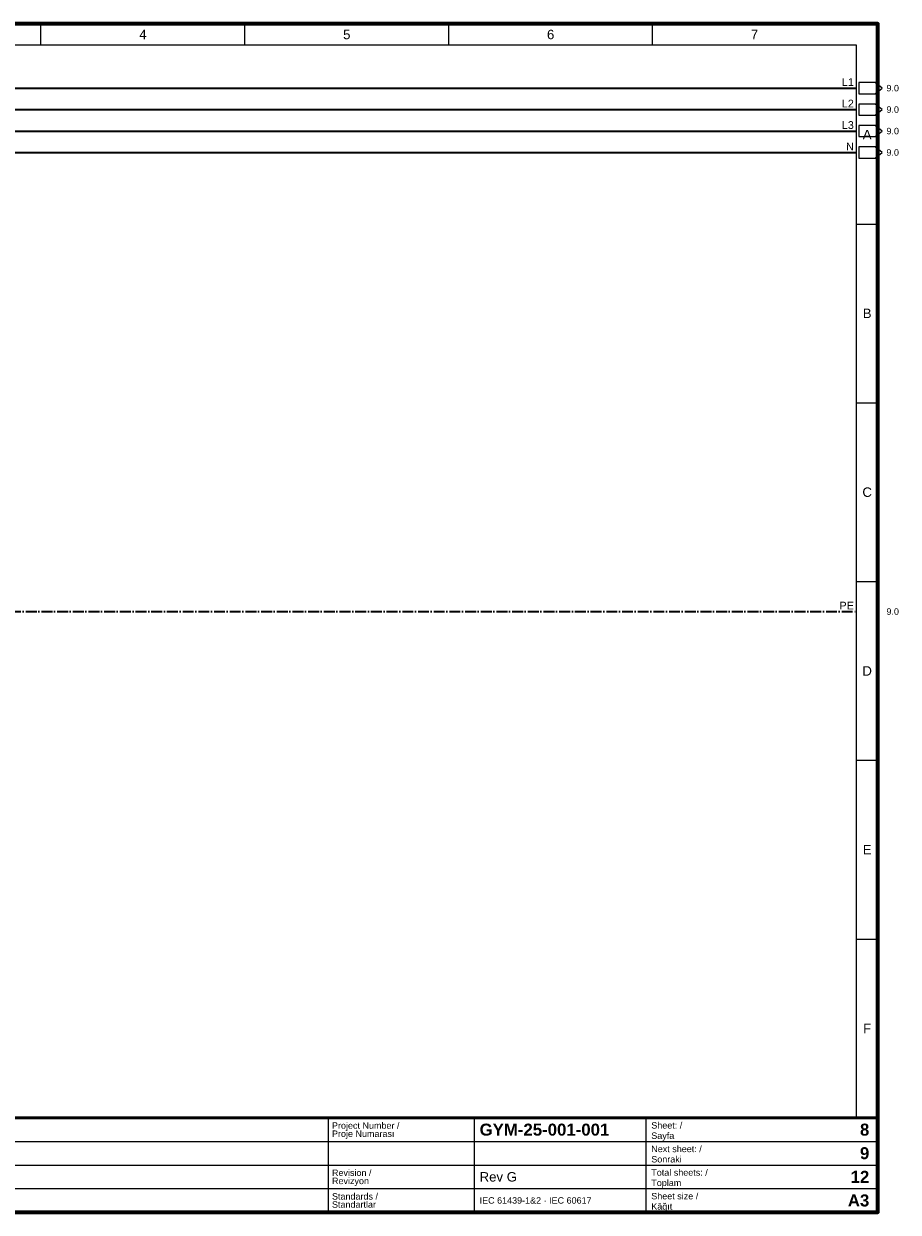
# Paper-space layout '08 Schematic Diagram - Şematik Diyagram' of a CAD drawing. Header units: millimetres. Extents: x 14 to 415, y 10 to 287.
# Tile 2 of 2: x 211 to 415, y 10 to 287. Entities that reach past the tile are written whole.
import ezdxf
from ezdxf.enums import TextEntityAlignment as Align

# ---------------------------------------------------------------- set-up
doc = ezdxf.new("R2010")
doc.units = ezdxf.units.MM
doc.linetypes.add('DASHDOT', pattern=[3.556, 2.54, -0.508, 0, -0.508])
for name, color, linetype, lineweight in [('E-SEMA-ANTET', 7, 'Continuous', 50), ('E-SEMA-PE', 7, 'DASHDOT', 35), ('E-SEMA-RAY', 7, 'Continuous', 35), ('E-SEMA-YAZI', 7, 'Continuous', 18), ('E-SEMA-ZON', 8, 'Continuous', 18)]:
    doc.layers.add(name, color=color, linetype=linetype, lineweight=lineweight)
doc.styles.add('GYM', font='arial.ttf')
doc.styles.add('GYM-B', font='arialbd.ttf')

psp = doc.layouts.new('08 Schematic Diagram - Şematik Diyagram')

# ---------------------------------------------------------------- linework, layer by layer
at = {"layer": 'E-SEMA-ANTET', "lineweight": 18}
for p, q in [((282, 10), (282, 32)), ((316, 10), (316, 32)), ((356, 10), (356, 32)), ((20, 26.5), (410, 26.5)), ((20, 21), (410, 21)), ((20, 15.5), (410, 15.5))]:
    psp.add_line(p, q, dxfattribs=at)
at = {"layer": 'E-SEMA-ANTET', "lineweight": 70}
psp.add_lwpolyline([(20, 10), (410, 10), (410, 287), (20, 287)], close=True, dxfattribs=at)
at = {"layer": 'E-SEMA-ANTET', "lineweight": 50}
psp.add_lwpolyline([(20, 10), (410, 10), (410, 32), (20, 32)], close=True, dxfattribs=at)
at = {"layer": 'E-SEMA-PE', "linetype": 'DASHDOT', "lineweight": 35}
psp.add_line((25, 150), (405, 150), dxfattribs=at)
at = {"layer": 'E-SEMA-RAY', "lineweight": 35}
for p, q in [((25, 272), (405, 272)), ((25, 267), (405, 267)), ((25, 262), (405, 262)), ((25, 257), (405, 257))]:
    psp.add_line(p, q, dxfattribs=at)
at = {"layer": 'E-SEMA-YAZI', "lineweight": 18}
for points in [[(405.6, 270.7), (409.4, 270.7), (411, 272), (409.4, 273.3), (405.6, 273.3)], [(405.6, 265.7), (409.4, 265.7), (411, 267), (409.4, 268.3), (405.6, 268.3)], [(405.6, 260.7), (409.4, 260.7), (411, 262), (409.4, 263.3), (405.6, 263.3)], [(405.6, 255.7), (409.4, 255.7), (411, 257), (409.4, 258.3), (405.6, 258.3)]]:
    psp.add_lwpolyline(points, close=True, dxfattribs=at)
at = {"layer": 'E-SEMA-ZON', "lineweight": 18}
for p, q in [((215, 282), (215, 287)), ((262.5, 282), (262.5, 287)), ((310, 282), (310, 287)), ((357.5, 282), (357.5, 287)), ((405, 240.33), (410, 240.33)), ((405, 198.67), (410, 198.67)), ((405, 157), (410, 157)), ((405, 115.33), (410, 115.33)), ((405, 73.67), (410, 73.67)), ((215, 32), (215, 32)), ((262.5, 32), (262.5, 32)), ((310, 32), (310, 32)), ((357.5, 32), (357.5, 32))]:
    psp.add_line(p, q, dxfattribs=at)
psp.add_lwpolyline([(25, 32), (405, 32), (405, 282), (25, 282)], close=True, dxfattribs=at)

# ---------------------------------------------------------------- texts
at = {"layer": 'E-SEMA-ANTET'}
for s, height, style, p in [('Project Number /', 1.5, 'GYM', (282.8, 30.2)), ('GYM-25-001-001', 2.8, 'GYM-B', (317.2, 29.25)), ('Sheet: /', 1.5, 'GYM', (357.2, 30.25)), ('Proje Numarası', 1.5, 'GYM', (282.8, 28.3)), ('Sayfa', 1.5, 'GYM', (357.2, 27.85)), ('Next sheet: /', 1.5, 'GYM', (357.2, 24.75)), ('Sonraki', 1.5, 'GYM', (357.2, 22.35)), ('Revision /', 1.5, 'GYM', (282.8, 19.2)), ('Total sheets: /', 1.5, 'GYM', (357.2, 19.25)), ('Revizyon', 1.5, 'GYM', (282.8, 17.3)), ('Rev G', 2.2, 'GYM', (317.2, 18.25)), ('Toplam', 1.5, 'GYM', (357.2, 16.85)), ('Standards /', 1.5, 'GYM', (282.8, 13.7)), ('Sheet size /', 1.5, 'GYM', (357.2, 13.75)), ('Standartlar', 1.5, 'GYM', (282.8, 11.8)), ('IEC 61439-1&2 · IEC 60617', 1.5, 'GYM', (317.2, 12.75)), ('Kâğıt', 1.5, 'GYM', (357.2, 11.35))]:
    psp.add_text(s, height=height, dxfattribs=dict(at, style=style)).set_placement(p, align=Align.MIDDLE_LEFT)
at = {"layer": 'E-SEMA-ANTET', "style": 'GYM-B'}
for s, p in [('8', (408, 29.25)), ('9', (408, 23.75)), ('12', (408, 18.25)), ('A3', (408, 12.75))]:
    psp.add_text(s, height=2.8, dxfattribs=at).set_placement(p, align=Align.MIDDLE_RIGHT)
at = {"layer": 'E-SEMA-YAZI', "style": 'GYM'}
for s, p in [('L1', (404.4, 273.4)), ('L2', (404.4, 268.4)), ('L3', (404.4, 263.4)), ('N', (404.4, 258.4)), ('PE', (404.4, 151.4))]:
    psp.add_text(s, height=1.8, dxfattribs=at).set_placement(p, align=Align.MIDDLE_RIGHT)
for p in [(412, 272), (412, 267), (412, 262), (412, 257), (412, 150)]:
    psp.add_text('9.0', height=1.5, dxfattribs=at).set_placement(p, align=Align.MIDDLE_LEFT)
at = {"layer": 'E-SEMA-ZON', "style": 'GYM'}
for s, p in [('4', (238.75, 284.5)), ('5', (286.25, 284.5)), ('6', (333.75, 284.5)), ('7', (381.25, 284.5)), ('A', (407.5, 261.17)), ('B', (407.5, 219.5)), ('C', (407.5, 177.83)), ('D', (407.5, 136.17)), ('E', (407.5, 94.5)), ('F', (407.5, 52.83))]:
    psp.add_text(s, height=2.2, dxfattribs=at).set_placement(p, align=Align.MIDDLE_CENTER)

doc.saveas('drawing.dxf')
